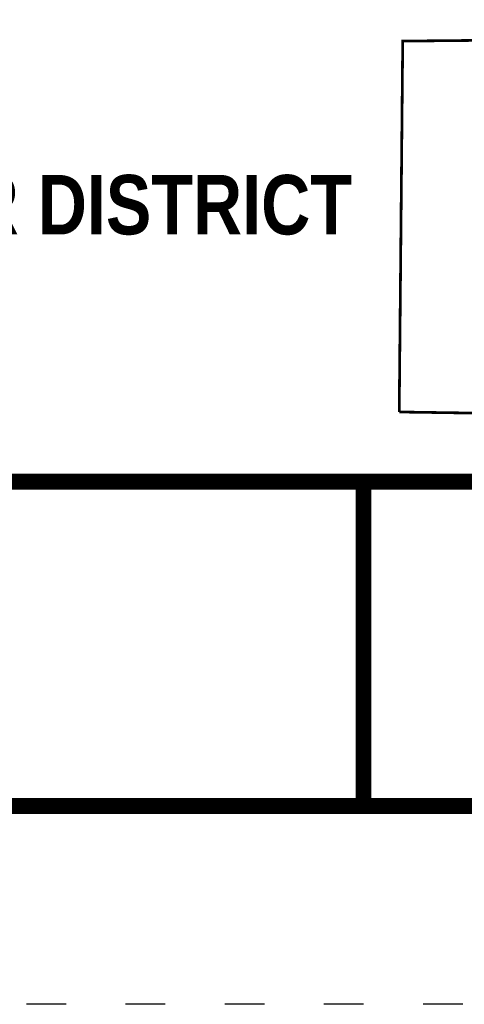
# Model space of a CAD drawing. Header units: feet. Extents: x 32.3 to 40.8, y 4.2 to 15.2.
# Tile 2 of 184: x 37.9 to 39, y 4.2 to 6.7. Entities that reach past the tile are written whole.
import ezdxf
from ezdxf.enums import TextEntityAlignment as Align

# ---------------------------------------------------------------- set-up
doc = ezdxf.new("R2010")
doc.units = ezdxf.units.FT
doc.header["$MEASUREMENT"] = 0
doc.linetypes.add('DOT2', pattern=[0.125, 0, -0.125])
for name, color, linetype in [('BELMONT-BORDER', 7, 'Continuous'), ('BORDER', 7, 'Continuous'), ('TEXT', 7, 'Continuous')]:
    doc.layers.add(name, color=color, linetype=linetype)
doc.styles.add('TECHNICAL', font='techb___.ttf')

msp = doc.modelspace()

# ---------------------------------------------------------------- linework, layer by layer
at = {"layer": 'BELMONT-BORDER', "color": 7, "const_width": 0.00691}
for points in [[(38.8482, 5.6907), (38.857, 6.6261), (39.1244, 6.6287), (39.1245, 6.6186), (39.9398, 6.5957), (39.9398, 6.6099), (40.0902, 6.607)], [(38.8482, 5.6907), (39.1084, 5.6868), (39.1083, 5.6834), (39.3673, 5.6761), (39.3671, 5.671), (39.8287, 5.6571)]]:
    msp.add_lwpolyline(points, dxfattribs=at)
at = {"layer": 'BORDER', "color": 7, "const_width": 0.04}
msp.add_lwpolyline([(32.7582, 4.6968), (32.7582, 14.6968), (40.2582, 14.6968), (40.2582, 4.6968)], close=True, dxfattribs=at)
for points in [[(32.7615, 5.5148), (40.2615, 5.5148)], [(38.7582, 5.5148), (38.7582, 4.6968)]]:
    msp.add_lwpolyline(points, dxfattribs=at)
at = {"layer": 'DEFPOINTS', "color": 7, "linetype": 'DOT2', "ltscale": 1.2}
msp.add_lwpolyline([(32.2582, 4.1968), (32.2582, 15.1968), (40.7582, 15.1968), (40.7582, 4.1968)], close=True, dxfattribs=at)

# ---------------------------------------------------------------- texts
at = {"layer": 'TEXT', "color": 7, "style": 'TECHNICAL'}
msp.add_text('BELMONT COUNTY WATER AND SEWER DISTRICT', height=0.15, dxfattribs=at).set_placement((38.7289, 6.2135), align=Align.MIDDLE_RIGHT)

doc.saveas('drawing.dxf')
